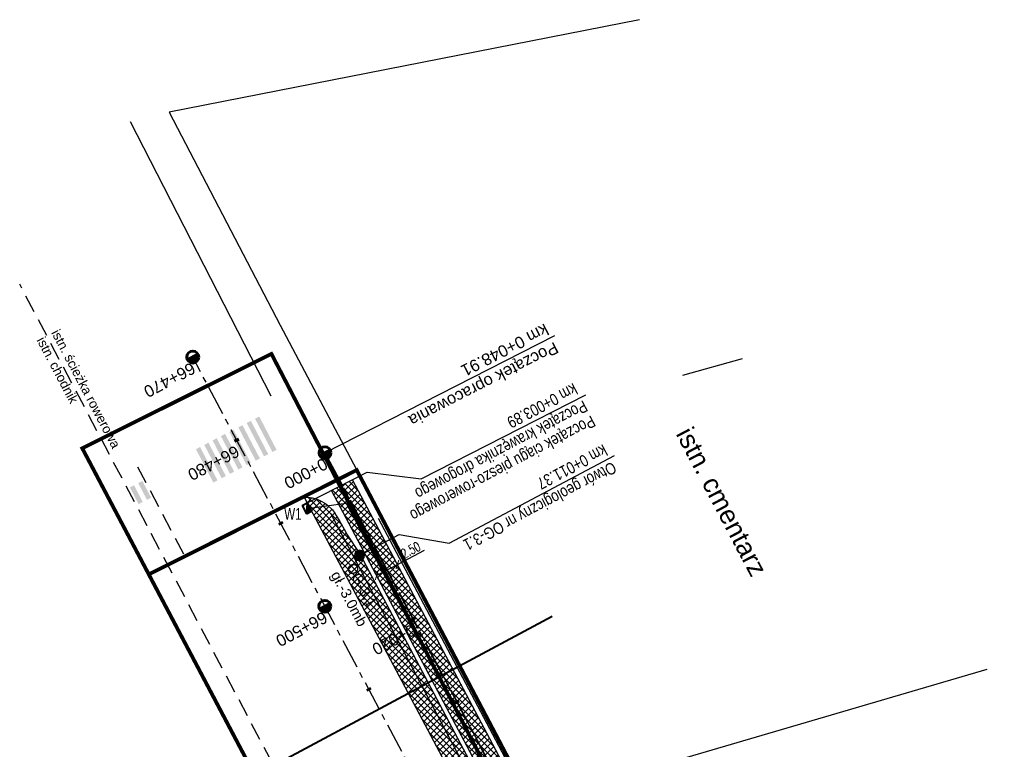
# Model space of a CAD drawing. Header units: metres. Extents: x 7529682 to 7533751, y 5721195 to 5727842.
# Tile 209 of 210: x 7529682 to 7529787, y 5727764 to 5727842. Entities that reach past the tile are written whole.
import ezdxf
from ezdxf.enums import TextEntityAlignment as Align

# ---------------------------------------------------------------- set-up
doc = ezdxf.new("R2010")
doc.units = ezdxf.units.M
doc.header["$PDMODE"] = 1
doc.header["$PDSIZE"] = 0.3
for name, pattern in [('817-dzialki-09-05-04$0$HIDDEN', [0.375, 0.25, -0.125]), ('ACAD_ISO05W100', [33, 24, -3, 0, -3, 0, -3]), ('CENTER', [50.8, 31.75, -6.35, 6.35, -6.35]), ('CENTER2', [28.575, 19.05, -3.175, 3.175, -3.175]), ('HIDDEN', [9.525, 6.35, -3.175])]:
    doc.linetypes.add(name, pattern=pattern)
for name, color, linetype in [('C-DROGI-SYTUACJA', 7, 'Continuous'), ('C-DROGI-SYTUACJA-ETYKIETY', 7, 'Continuous'), ('D-hatch-zieleńce', 102, 'Continuous'), ('D-otw-geotechniczne', 4, 'Continuous'), ('D-pobocza', 60, 'Continuous'), ('D-wymiary', 1, 'Continuous')]:
    doc.layers.add(name, color=color, linetype=linetype)
for name, color, linetype, lineweight in [('D-bariera-uliczna-typu-B-01', 1, 'FENCELINE1', 30), ('D-krawędzie', 3, 'Continuous', 30), ('D-krawężniki', 4, 'Continuous', 30), ('D-obrzeża', 2, 'Continuous', 30), ('D-opisy', 2, 'Continuous', 30), ('D-otw-geotechniczne-opis', 7, 'Continuous', 30), ('D-oś', 10, 'CENTER', 30), ('D-pas-drogowy', 7, 'ACAD_ISO05W100', 50), ('D-wpusty', 28, 'Continuous', 40), ('D-wpusty-opis', 28, 'Continuous', 30), ('Sieci-KD-proj', 4, 'KANDESZCZ_X2', 30)]:
    doc.layers.add(name, color=color, linetype=linetype, lineweight=lineweight)
for name, color, linetype, lineweight, true_color in [('D-bariery', 7, 'FENCELINE2', 30, 0xff0f0f), ('D-ewidencja-numery', 7, 'Continuous', 50, 0x40ff00), ('D-hatch-ciag-pieszo-rowerowy', 7, 'Continuous', 13, 0xff9f80), ('D-LR-etap-III', 7, '817-dzialki-09-05-04$0$HIDDEN', 50, 0x00008f), ('D-ogrodzenie-istn', 7, 'FENCELINE2', 30, 0x7a007a), ('D-podzialy-dzialek-Kobior', 7, 'Continuous', 30, 0xff0040), ('D-typowe', 7, 'Continuous', 40, 0x0061c2)]:
    doc.layers.add(name, color=color, linetype=linetype, lineweight=lineweight, true_color=true_color)
doc.layers.add('D-malowanie-istn', color=7, linetype='Continuous', true_color=0x1a6600)
doc.layers.add('poprzeczki', color=7, linetype='Continuous', true_color=0x0000c7)
doc.styles.add('2mm08', font='arial.ttf', dxfattribs={"width": 0.8})
doc.styles.add('ARIAL', font='arial.ttf', dxfattribs={"height": 1})
doc.styles.add('DIMTEXT', font='simplex.shx', dxfattribs={"width": 0.7})
doc.styles.get("Standard").update_dxf_attribs({"font": 'arial.ttf'})
doc.linetypes.add('FENCELINE1', pattern='A,6.35,-2.54,[133,ltypeshp.shx,S=2.54,R=0,X=-2.54,Y=0],-2.54,25.4', length=36.83)
doc.linetypes.add('FENCELINE2', pattern='A,6.35,-2.54,[132,ltypeshp.shx,S=2.54,R=0,X=-2.54,Y=0],-2.54,25.4', length=36.83)
doc.linetypes.add('KANDESZCZ_X2', pattern='A,4.366477,-0.326302,["kd",DIMTEXT,S=1.28,R=0,X=0,Y=-0.405864],-2.036296,4.465198', length=11.194273)
doc.dimstyles.new('500', dxfattribs={"dimtxt": 1, "dimasz": 0.7, "dimexe": 0.2, "dimexo": 0.5, "dimgap": 0.2, "dimtad": 1, "dimrnd": 0.005, "dimzin": 0, "dimdsep": 46, "dimtxsty": 'DIMTEXT', "dimblk": 'ARCHTICK', "dimcen": 0, "dimclrd": 256, "dimclre": 256, "dimclrt": 2, "dimadec": 5, "dimazin": 0, "dimtfac": 1, "dimtofl": 0, "dimtmove": 0, "dimatfit": 3, "dimfxl": 1, "dimtolj": 1, "dimtzin": 0, "dimlwd": -1, "dimlwe": -1, "dimarcsym": 0})
pattern_1 = [(45, (0, 0), (-0.33675960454, 0.33675960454), []), (135, (0, 0), (-0.33675960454, -0.33675960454), [])]

# ---------------------------------------------------------------- blocks, each defined once
blk = doc.blocks.new('_ArchTick')
at = {"color": 0, "linetype": 'ByBlock', "const_width": 0.15}
blk.add_lwpolyline([(-0.5, -0.5), (0.5, 0.5)], dxfattribs=at)
blk = doc.blocks.new('*D71')
at = {"layer": 'D-wymiary', "transparency": 16777216}
for p, q in [((7529722.01, 5727783.98), (7529724.87, 5727785.49)), ((7529719.8, 5727782.81), (7529722.01, 5727783.98)), ((7529722.24, 5727783.54), (7529722.1, 5727783.8)), ((7529720.03, 5727782.37), (7529719.89, 5727782.63))]:
    blk.add_line(p, q, dxfattribs=at)
at = {"layer": 'Defpoints', "color": 0, "transparency": 16777216}
for p in [(7529722.01, 5727783.98), (7529722.01, 5727783.98), (7529719.8, 5727782.81)]:
    blk.add_point(p, dxfattribs=at)
at = {"layer": 'D-wymiary', "transparency": 16777216, "xscale": 0.6999999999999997, "yscale": 0.6999999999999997, "zscale": 0.6999999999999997}
for p, rotation in [((7529722.01, 5727783.98), 27.90183298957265), ((7529719.8, 5727782.81), 207.9018329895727)]:
    blk.add_blockref('_ArchTick', p, dxfattribs=dict(at, rotation=rotation))
at = {"layer": 'D-wymiary', "color": 2, "transparency": 16777216, "insert": (7529723.42, 5727785.52), "char_height": 1, "attachment_point": 5, "rotation": 27.9018, "style": 'DIMTEXT'}
blk.add_mtext('\\A1;2.50', dxfattribs=at)
blk = doc.blocks.new('kilometraz')
at = {"linetype": 'ByBlock', "lineweight": -2}
blk.add_hatch(color=0, dxfattribs=at).paths.add_polyline_path([(0, -0.28125, 0.41421356), (0.28125, 0, 0.41421356), (0, 0.28125)])
at = {"color": 0, "linetype": 'ByBlock', "lineweight": -2}
blk.add_line((0, 0.28125), (0, -0.28125), dxfattribs=at)
blk.add_circle((0, 0), 0.28125, dxfattribs=at)
blk = doc.blocks.new('AeccTickLine')
at = {"color": 0, "linetype": 'ByBlock', "lineweight": -2}
blk.add_line((0, 1), (0, -1), dxfattribs=at)
blk = doc.blocks.new('wpust')
at = {"layer": 'D-wpusty'}
blk.add_hatch(color=256, dxfattribs=at).paths.add_polyline_path([(4488531.35, 5577264.61), (4488532.35, 5577264.61), (4488532.35, 5577265.21)])
for points in [[(4488531.35, 5577265.21), (4488531.35, 5577264.61)], [(4488531.35, 5577265.21), (4488532.35, 5577265.21)], [(4488531.35, 5577264.61), (4488532.35, 5577265.21)], [(4488532.35, 5577265.21), (4488532.35, 5577264.61)], [(4488531.35, 5577264.61), (4488532.35, 5577264.61)]]:
    blk.add_lwpolyline(points, dxfattribs=at)
blk = doc.blocks.new('otwor')
at = {"layer": 'D-otw-geotechniczne', "lineweight": 25}
h = blk.add_hatch(color=256, dxfattribs=at)
edge = h.paths.add_edge_path()
edge.add_arc((0, 0), 1.16, 0, 360)
blk.add_circle((0, 0), 1.16, dxfattribs=at)

msp = doc.modelspace()

# ---------------------------------------------------------------- hatches: boundary and pattern name
at = {"layer": 'D-hatch-ciag-pieszo-rowerowy'}
h = msp.add_hatch(dxfattribs=at)
h.set_pattern_fill('ANSI37', color=256, scale=0.15, style=0)
h.set_pattern_definition(pattern_1)
edge = h.paths.add_edge_path()
edge.add_line((7529794.958, 5727650.503), (7529776.019, 5727686.408))
edge.add_line((7529776.019, 5727686.408), (7529748.844, 5727737.805))
edge.add_line((7529748.844, 5727737.805), (7529744.118, 5727746.741))
edge.add_arc((7529726.438, 5727737.391), 20, 27.87274, 44.29653)
edge.add_line((7529740.753, 5727751.358), (7529739.549, 5727752.592))
edge.add_arc((7529753.864, 5727766.559), 20, 207.90183, 224.29653, ccw=False)
edge.add_line((7529736.189, 5727757.2), (7529717.235, 5727792.995))
edge.add_line((7529717.235, 5727792.995), (7529715.008, 5727791.858))
edge.add_line((7529715.008, 5727791.858), (7529734.148, 5727755.712))
edge.add_arc((7529751.823, 5727765.071), 20, 207.90183, 224.29653)
edge.add_line((7529737.508, 5727751.104), (7529738.712, 5727749.87))
edge.add_arc((7529724.397, 5727735.903), 20, 27.87276, 44.29653, ccw=False)
edge.add_line((7529742.077, 5727745.253), (7529746.633, 5727736.639))
edge.add_line((7529746.633, 5727736.639), (7529773.808, 5727685.242))
edge.add_line((7529773.808, 5727685.242), (7529792.751, 5727649.328))
edge.add_line((7529792.751, 5727649.328), (7529811.281, 5727614.82))
edge.add_line((7529811.281, 5727614.82), (7529836.657, 5727568.297))
edge.add_line((7529836.657, 5727568.297), (7529856.555, 5727531.255))
edge.add_line((7529856.555, 5727531.255), (7529859.536, 5727525.637))
edge.add_line((7529859.536, 5727525.637), (7529862.565, 5727525.262))
edge.add_line((7529862.565, 5727525.262), (7529858.761, 5727532.432))
edge.add_line((7529858.761, 5727532.432), (7529838.856, 5727569.487))
edge.add_line((7529838.856, 5727569.487), (7529813.479, 5727616.01))
edge.add_line((7529813.479, 5727616.01), (7529794.958, 5727650.503))
at = {"layer": 'D-hatch-zieleńce'}
h = msp.add_hatch(dxfattribs=at)
h.set_pattern_fill('ANSI37', color=256, scale=0.15, style=0)
h.set_pattern_definition(pattern_1)
edge = h.paths.add_edge_path()
edge.add_line((7529712.08, 5727791.16), (7529712.512, 5727791.14))
edge.add_line((7529712.512, 5727791.14), (7529712.953, 5727791.069))
edge.add_line((7529712.953, 5727791.069), (7529713.464, 5727790.92))
edge.add_line((7529713.464, 5727790.92), (7529713.885, 5727790.737))
edge.add_line((7529713.885, 5727790.737), (7529714.305, 5727790.491))
edge.add_line((7529714.305, 5727790.491), (7529714.585, 5727790.284))
edge.add_line((7529714.585, 5727790.284), (7529715.094, 5727789.789))
edge.add_line((7529715.094, 5727789.789), (7529715.348, 5727789.459))
edge.add_line((7529715.348, 5727789.459), (7529715.507, 5727789.208))
edge.add_line((7529715.507, 5727789.208), (7529715.868, 5727788.563))
edge.add_line((7529715.868, 5727788.563), (7529716.477, 5727787.485))
edge.add_line((7529716.477, 5727787.485), (7529716.61, 5727787.25))
edge.add_line((7529716.61, 5727787.25), (7529718.045, 5727785.054))
edge.add_line((7529718.045, 5727785.054), (7529733.706, 5727755.478))
edge.add_arc((7529751.823, 5727765.071), 20.5, 207.90183, 224.29653)
edge.add_line((7529737.151, 5727750.754), (7529738.354, 5727749.521))
edge.add_arc((7529724.397, 5727735.903), 19.5, 30.96206, 44.29653, ccw=False)
edge.add_line((7529741.119, 5727745.935), (7529739.42, 5727745.035))
edge.add_line((7529739.42, 5727745.035), (7529737.51, 5727743.229))
edge.add_line((7529737.51, 5727743.229), (7529712.08, 5727791.16))
at = {"layer": 'D-malowanie-istn'}
h = msp.add_hatch(color=256, dxfattribs=at)
h.paths.add_polyline_path([(7529707.309, 5727799.725), (7529706.865, 5727799.493), (7529708.715, 5727795.947), (7529709.158, 5727796.178)])
h.paths.add_polyline_path([(7529706.422, 5727799.262), (7529705.978, 5727799.031), (7529707.828, 5727795.484), (7529708.271, 5727795.715)])
h.paths.add_polyline_path([(7529705.535, 5727798.8), (7529705.092, 5727798.569), (7529706.941, 5727795.022), (7529707.385, 5727795.253)])
h = msp.add_hatch(color=256, dxfattribs=at)
h.paths.add_polyline_path([(7529704.57, 5727798.33), (7529704.126, 5727798.099), (7529705.976, 5727794.552), (7529706.419, 5727794.783)])
h.paths.add_polyline_path([(7529703.683, 5727797.868), (7529703.459, 5727797.751, 0.0166824), (7529705.179, 5727794.137), (7529705.532, 5727794.321)])
h.paths.add_polyline_path([(7529703.459, 5727797.751), (7529703.24, 5727797.637), (7529705.089, 5727794.09), (7529705.179, 5727794.137, -0.0166824)])
h.paths.add_polyline_path([(7529702.796, 5727797.406), (7529702.353, 5727797.174), (7529704.202, 5727793.628), (7529704.646, 5727793.859)])
h.paths.add_polyline_path([(7529701.909, 5727796.943), (7529701.466, 5727796.712), (7529703.316, 5727793.165), (7529703.759, 5727793.396)])
h.paths.add_polyline_path([(7529701.023, 5727796.481), (7529700.579, 5727796.25), (7529702.429, 5727792.703), (7529702.872, 5727792.934)])
h = msp.add_hatch(color=256, dxfattribs=at)
h.paths.add_polyline_path([(7529694.481, 5727790.404), (7529694.926, 5727790.632), (7529694, 5727792.408), (7529693.556, 5727792.177)])
h.paths.add_polyline_path([(7529695.371, 5727790.86), (7529695.816, 5727791.089), (7529694.887, 5727792.87), (7529694.443, 5727792.639)])

# ---------------------------------------------------------------- linework, layer by layer
at = {"layer": 'C-DROGI-SYTUACJA', "color": 10, "linetype": 'CENTER2', "lineweight": 35, "ltscale": 0.2}
msp.add_lwpolyline([(7529714.301, 5727795.865), (7529735.169, 5727756.456, 0.0716576), (7529738.529, 5727751.848), (7529739.732, 5727750.614, -0.0717852), (7529743.098, 5727745.997), (7529747.739, 5727737.221), (7529774.913, 5727685.825), (7529793.855, 5727649.915), (7529812.38, 5727615.415), (7529837.757, 5727568.892), (7529857.658, 5727531.843), (7529878.79, 5727492.008), (7529902.589, 5727447.335), (7529918.538, 5727417.135), (7529944.281, 5727366.741), (7529969.685, 5727318.815), (7529986.23, 5727287.312), (7529994.785, 5727271.452), (7530014.919, 5727233.118)], format="xyb", dxfattribs=at)
at = {"layer": 'D-bariera-uliczna-typu-B-01', "ltscale": 0.1}
msp.add_lwpolyline([(7529714.892, 5727789.45), (7529737.699, 5727746.326)], dxfattribs=at)
at = {"layer": 'D-bariery', "color": 149, "linetype": 'FENCELINE1', "ltscale": 0.1, "true_color": 0x26435f, "flags": 128}
msp.add_lwpolyline([(7529693.6, 5727831.09), (7529708.55, 5727801.93)], dxfattribs=at)
at = {"layer": 'D-ewidencja-numery', "color": 12, "ltscale": 15, "true_color": 0xc70000}
msp.add_lwpolyline([(7529715.573, 5727792.968), (7529717.68, 5727794.024), (7529736.275, 5727758.647), (7529744.511, 5727750.406), (7529750.283, 5727738.55), (7529777.109, 5727687.569), (7529796.515, 5727651.33), (7529814.938, 5727616.793), (7529839.007, 5727572.304), (7529860.618, 5727532.509), (7529882.349, 5727491.504), (7529904.865, 5727449.096), (7529920.747, 5727418.885), (7529946.677, 5727368.547), (7529972.025, 5727320.573), (7529987.74, 5727290.153), (7529996.497, 5727273.662), (7530017.541, 5727234.203)], dxfattribs=at)
at = {"layer": 'D-krawędzie', "linetype": 'HIDDEN', "ltscale": 0.3}
for points in [[(7529720.718, 5727740.089), (7529681.837, 5727813.791)], [(7529694.37, 5727794.38), (7529699.37, 5727784.86)]]:
    msp.add_lwpolyline(points, dxfattribs=at)
at = {"layer": 'D-krawędzie', "linetype": 'ByBlock'}
msp.add_lwpolyline([(7529712.08, 5727791.16), (7529712.512, 5727791.14), (7529712.953, 5727791.069), (7529713.464, 5727790.92), (7529713.885, 5727790.737), (7529714.305, 5727790.491), (7529714.585, 5727790.284), (7529715.094, 5727789.789), (7529715.348, 5727789.459), (7529715.507, 5727789.208), (7529715.868, 5727788.563), (7529716.477, 5727787.485), (7529716.61, 5727787.25)], dxfattribs=at)
at = {"layer": 'D-krawężniki', "ltscale": 0.3}
msp.add_lwpolyline([(7529712.08, 5727791.16), (7529737.465, 5727743.316)], dxfattribs=at)
at = {"layer": 'D-LR-etap-III', "ltscale": 10, "flags": 128}
msp.add_lwpolyline([(7531750.474, 5723895.103, 0.4, 0.4, 0), (7531750.505, 5723895.13, 0.4, 0.4, 0), (7531682.71, 5724022.92, 0.4, 0.4, 0), (7531619.177, 5724147.204, 0.4, 0.4, 0), (7531592.309, 5724198.489, 0.4, 0.4, 0), (7531553.264, 5724272.919, 0.4, 0.4, 0), (7531504.02, 5724366.79, 0.4, 0.4, 0), (7531482.09, 5724407.62, 0.4, 0.4, 0), (7531412.35, 5724541.183, 0.4, 0.4, 0), (7531388.464, 5724586.93, 0.4, 0.4, 0), (7531345.12, 5724669.94, 0.4, 0.4, 0), (7531127.66, 5725081.67, 0.4, 0.4, 0), (7531059.253, 5725211.041, 0.4, 0.4, 0), (7531008.007, 5725307.954, 0.4, 0.4, 0), (7530964.182, 5725390.836, 0.4, 0.4, 0), (7530914.557, 5725484.684, 0.4, 0.4, 0), (7530865.243, 5725577.494, 0.4, 0.4, 0), (7530840.085, 5725624.059, 0.4, 0.4, 0), (7530802.56, 5725694.925, 0.4, 0.4, 0), (7530755.54, 5725787.51, 0.4, 0.4, 0), (7530708.718, 5725876.303, 0.4, 0.4, 0), (7530695.12, 5725902.09, 0.4, 0.4, 0), (7530642.914, 5726001.078, 0.4, 0.4, 0), (7530634.935, 5726016.147, 0.4, 0.4, 0), (7530610.82, 5726061.93, 0.4, 0.4, 0), (7530610.82, 5726061.93, 0.4, 0.4, 0), (7530607.21, 5726063.51, 0.4, 0.4, 0), (7530597.42, 5726080.68, 0.4, 0.4, 0), (7530591.16, 5726088.44, 0.4, 0.4, 0), (7530581.28, 5726107.21, 0.4, 0.4, 0), (7530571.29, 5726130.56, 0.4, 0.4, 0), (7530549.555, 5726171.527, 0.4, 0.4, 0), (7530531.014, 5726206.474, 0.4, 0.4, 0), (7530516.461, 5726236.017, 0.4, 0.4, 0), (7530500.799, 5726266.141, 0.4, 0.4, 0), (7530491.35, 5726283.94, 0.4, 0.4, 0), (7530482.4, 5726303.41, 0.4, 0.4, 0), (7530482.4, 5726303.41, 0.4, 0.4, 0), (7530450.41, 5726357.28, 0.4, 0.4, 0), (7530397.759, 5726458.5, 0.4, 0.4, 0), (7530334.708, 5726583.665, 0.4, 0.4, 0), (7530303.939, 5726645.168, 0.4, 0.4, 0), (7530300.51, 5726651.778, 0.4, 0.4, 0), (7530289.214, 5726671.967, 0.4, 0.4, 0), (7530281.54, 5726685.57, 0.4, 0.4, 0), (7530261.371, 5726724.163, 0.4, 0.4, 0), (7530254.03, 5726738.21, 0.4, 0.4, 0), (7530197.22, 5726845.06, 0.4, 0.4, 0), (7530194.71, 5726849.15, 0.4, 0.4, 0), (7530195.92, 5726850.75, 0.4, 0.4, 0), (7530170.547, 5726892.961, 0.4, 0.4, 0), (7530143.175, 5726945.066, 0.4, 0.4, 0), (7530105.06, 5727018.32, 0.4, 0.4, 0), (7530100.06, 5727027.16, 0.4, 0.4, 0), (7530062.319, 5727099.625, 0.4, 0.4, 0), (7530015.379, 5727189.42, 0.4, 0.4, 0), (7529983.208, 5727250.207, 0.4, 0.4, 0), (7529953.284, 5727306.747, 0.4, 0.4, 0), (7529900.671, 5727406.159, 0.4, 0.4, 0), (7529890.63, 5727425.131, 0.4, 0.4, 0), (7529875.155, 5727454.426, 0.4, 0.4, 0), (7529857.56, 5727487.787, 0.4, 0.4, 0), (7529835.194, 5727530.193, 0.4, 0.4, 0), (7529811.741, 5727574.662, 0.4, 0.4, 0), (7529792.102, 5727611.923, 0.4, 0.4, 0), (7529768.066, 5727657.47, 0.4, 0.4, 0), (7529755.211, 5727682.131, 0.4, 0.4, 0), (7529753.31, 5727681.13, 0.4, 0.4, 0), (7529739.21, 5727707.77, 0.4, 0.4, 0), (7529735.395, 5727711.252, 0.4, 0.4, 0), (7529725.42, 5727730.2, 0.4, 0.4, 0), (7529723.55, 5727729.88, 0.4, 0.4, 0), (7529695.567, 5727782.932, 0.4, 0.4, 0), (7529717.68, 5727794.024, 0.4, 0.4, 0), (7529736.275, 5727758.647, 0.4, 0.4, 0), (7529736.275, 5727758.647, 0.4, 0.4, 0), (7529744.511, 5727750.406, 0.4, 0.4, 0), (7529744.511, 5727750.406, 0.4, 0.4, 0), (7529750.283, 5727738.55, 0.4, 0.4, 0), (7529777.109, 5727687.569, 0.4, 0.4, 0), (7529796.515, 5727651.33, 0.4, 0.4, 0), (7529814.938, 5727616.793, 0.4, 0.4, 0), (7529839.007, 5727572.304, 0.4, 0.4, 0), (7529860.618, 5727532.509, 0.4, 0.4, 0), (7529882.349, 5727491.504, 0.4, 0.4, 0), (7529904.865, 5727449.096, 0.4, 0.4, 0), (7529920.747, 5727418.885, 0.4, 0.4, 0), (7529946.677, 5727368.547, 0.4, 0.4, 0), (7529972.025, 5727320.573, 0.4, 0.4, 0), (7529987.74, 5727290.153, 0.4, 0.4, 0), (7529996.497, 5727273.662, 0.4, 0.4, 0), (7530017.541, 5727234.203, 0.4, 0.4, 0), (7530033.054, 5727204.864, 0.4, 0.4, 0), (7530051.623, 5727170.223, 0.4, 0.4, 0), (7530069.277, 5727137.016, 0.4, 0.4, 0), (7530089.385, 5727097.534, 0.4, 0.4, 0), (7530109.713, 5727060.747, 0.4, 0.4, 0), (7530136.77, 5727011.64, 0.4, 0.4, 0), (7530162.447, 5726962.744, 0.4, 0.4, 0), (7530187.674, 5726916.992, 0.4, 0.4, 0), (7530207.821, 5726879.335, 0.4, 0.4, 0), (7530230.626, 5726834.519, 0.4, 0.4, 0), (7530262.288, 5726776.618, 0.4, 0.4, 0), (7530277.51, 5726760.213, 0.4, 0.4, 0), (7530286.037, 5726744.107, 0.4, 0.4, 0), (7530288.097, 5726735.884, 0.4, 0.4, 0), (7530290.394, 5726725.047, 0.4, 0.4, 0), (7530296.177, 5726713.583, 0.4, 0.4, 0), (7530302.726, 5726701.182, 0.4, 0.4, 0), (7530325.685, 5726657.466, 0.4, 0.4, 0), (7530343.244, 5726623.649, 0.4, 0.4, 0), (7530360.23, 5726591.747, 0.4, 0.4, 0), (7530383.209, 5726548.059, 0.4, 0.4, 0), (7530406.018, 5726503.606, 0.4, 0.4, 0), (7530427.465, 5726462.62, 0.4, 0.4, 0), (7530447.928, 5726424.388, 0.4, 0.4, 0), (7530471.127, 5726379.921, 0.4, 0.4, 0), (7530490.501, 5726343.033, 0.4, 0.4, 0), (7530509.499, 5726306.733, 0.4, 0.4, 0), (7530529.89, 5726267.244, 0.4, 0.4, 0), (7530543.852, 5726238.99, 0.4, 0.4, 0), (7530554.809, 5726218.944, 0.4, 0.4, 0), (7530559.027, 5726212.223, 0.4, 0.4, 0), (7530563.061, 5726206.41, 0.4, 0.4, 0), (7530566.934, 5726200.464, 0.4, 0.4, 0), (7530569.771, 5726194.902, 0.4, 0.4, 0), (7530571.473, 5726191.282, 0.4, 0.4, 0), (7530572.839, 5726188.025, 0.4, 0.4, 0), (7530575.295, 5726182.035, 0.4, 0.4, 0), (7530579.737, 5726173.306, 0.4, 0.4, 0), (7530583.3, 5726167.41, 0.4, 0.4, 0), (7530593.4, 5726163.33, 0.4, 0.4, 0), (7530598.618, 5726155.264, 0.4, 0.4, 0), (7530608.258, 5726140.497, 0.4, 0.4, 0), (7530603.27, 5726136.83, 0.4, 0.4, 0), (7530606.53, 5726131.84, 0.4, 0.4, 0), (7530604.239, 5726124.217, 0.4, 0.4, 0), (7530605.847, 5726121.63, 0.4, 0.4, 0), (7530608.972, 5726116.164, 0.4, 0.4, 0), (7530618.114, 5726097.791, 0.4, 0.4, 0), (7530651.213, 5726034.96, 0.4, 0.4, 0), (7530670.244, 5725998.611, 0.4, 0.4, 0), (7530698.075, 5725945.953, 0.4, 0.4, 0), (7530716.506, 5725911.305, 0.4, 0.4, 0), (7530735.223, 5725875.667, 0.4, 0.4, 0), (7530752.504, 5725842.155, 0.4, 0.4, 0), (7530778.311, 5725793.501, 0.4, 0.4, 0), (7530797.5, 5725756.382, 0.4, 0.4, 0), (7530812.519, 5725728.289, 0.4, 0.4, 0), (7530820.039, 5725713.16, 0.4, 0.4, 0), (7530822.422, 5725710.194, 0.4, 0.4, 0), (7530833.155, 5725688.801, 0.4, 0.4, 0), (7530849.629, 5725656.159, 0.4, 0.4, 0), (7530867.983, 5725621.964, 0.4, 0.4, 0), (7530872.63, 5725612.888, 0.4, 0.4, 0), (7530880.354, 5725597.595, 0.4, 0.4, 0), (7530883.839, 5725593.389, 0.4, 0.4, 0), (7530891.782, 5725587.763, 0.4, 0.4, 0), (7530895.039, 5725584.281, 0.4, 0.4, 0), (7530897.034, 5725580.941, 0.4, 0.4, 0), (7530900.952, 5725579.946, 0.4, 0.4, 0), (7530904.81, 5725571.977, 0.4, 0.4, 0), (7530903.682, 5725568.566, 0.4, 0.4, 0), (7530908.901, 5725558.845, 0.4, 0.4, 0), (7530910.252, 5725545.672, 0.4, 0.4, 0), (7530912.873, 5725538.646, 0.4, 0.4, 0), (7530945.278, 5725478.464, 0.4, 0.4, 0), (7530959.692, 5725450.246, 0.4, 0.4, 0), (7531002.827, 5725368.192, 0.4, 0.4, 0), (7531044.704, 5725290.314, 0.4, 0.4, 0), (7531064.099, 5725253.213, 0.4, 0.4, 0), (7531083.01, 5725216.678, 0.4, 0.4, 0), (7531113.013, 5725158.466, 0.4, 0.4, 0), (7531137.364, 5725113.071, 0.4, 0.4, 0), (7531150.831, 5725086.712, 0.4, 0.4, 0), (7531159.746, 5725076.641, 0.4, 0.4, 0), (7531166.31, 5725074.58, 0.4, 0.4, 0), (7531172.29, 5725062.58, 0.4, 0.4, 0), (7531170.59, 5725055.606, 0.4, 0.4, 0), (7531173.733, 5725044.081, 0.4, 0.4, 0), (7531215.342, 5724964.86, 0.4, 0.4, 0), (7531238.054, 5724921.685, 0.4, 0.4, 0), (7531262.39, 5724875.283, 0.4, 0.4, 0), (7531295.587, 5724811.266, 0.4, 0.4, 0), (7531348.488, 5724712.363, 0.4, 0.4, 0), (7531363.741, 5724682.684, 0.4, 0.4, 0), (7531366.987, 5724675.865, 0.4, 0.4, 0), (7531382.541, 5724646.111, 0.4, 0.4, 0), (7531401.299, 5724610.875, 0.4, 0.4, 0), (7531428.965, 5724558.862, 0.4, 0.4, 0), (7531449.111, 5724520.398, 0.4, 0.4, 0), (7531477.293, 5724465.831, 0.4, 0.4, 0), (7531500.996, 5724421.113, 0.4, 0.4, 0), (7531512.122, 5724400.549, 0.4, 0.4, 0), (7531513.782, 5724396.757, 0.4, 0.4, 0), (7531526.32, 5724379.39, 0.4, 0.4, 0), (7531566.784, 5724302.736, 0.4, 0.4, 0), (7531612.277, 5724225.61, 0.4, 0.4, 0), (7531620.493, 5724210.548, 0.4, 0.4, 0), (7531631.578, 5724196.258, 0.4, 0.4, 0), (7531653.484, 5724152.434, 0.4, 0.4, 0), (7531661.151, 5724128.494, 0.4, 0.4, 0), (7531673.881, 5724101.186, 0.4, 0.4, 0), (7531684.691, 5724081.184, 0.4, 0.4, 0), (7531699.212, 5724051.17, 0.4, 0.4, 0), (7531704.034, 5724040.584, 0.4, 0.4, 0), (7531704.034, 5724040.584, 0.4, 0.4, 0), (7531703.913, 5724037.17, 0.4, 0.4, 0), (7531736.42, 5723969.232, 0.4, 0.4, 0), (7531738.285, 5723967.699, 0.4, 0.4, 0), (7531742.181, 5723962.346, 0.4, 0.4, 0), (7531744.286, 5723958.616, 0.4, 0.4, 0), (7531755.393, 5723944.193, 0.4, 0.4, 0), (7531758.69, 5723936.76, 0.4, 0.4, 0), (7531780.08, 5723929.25, 0.4, 0.4, 0), (7531792.612, 5723906.338, 0.4, 0.4, 0), (7531792.612, 5723906.338, 0.4, 0.4, 0), (7531756.962, 5723883.055, 0.4, 0.4, 0), (7531750.46, 5723895.13, 0.4, 0.4, 0), (7531750.46, 5723895.13, 0, 0, 0)], format="xyseb", dxfattribs=at)
at = {"layer": 'D-obrzeża'}
for points in [[(7529996.408, 5727271.05), (7529995.888, 5727272.04), (7529987.333, 5727287.9), (7529970.791, 5727319.398), (7529945.39, 5727367.318), (7529919.647, 5727417.711), (7529903.693, 5727447.921), (7529879.894, 5727492.595), (7529858.761, 5727532.432), (7529838.856, 5727569.487), (7529813.479, 5727616.01), (7529794.958, 5727650.503), (7529776.019, 5727686.408), (7529748.844, 5727737.805), (7529744.118, 5727746.741, 0.0717852), (7529740.753, 5727751.358), (7529739.549, 5727752.592, -0.0716576), (7529736.189, 5727757.2), (7529717.235, 5727792.995)], [(7530013.813, 5727232.534), (7529993.681, 5727270.865), (7529985.127, 5727286.725), (7529968.58, 5727318.231), (7529943.172, 5727366.164), (7529917.429, 5727416.559), (7529901.485, 5727446.75), (7529877.686, 5727491.422), (7529856.555, 5727531.255), (7529836.657, 5727568.297), (7529811.281, 5727614.82), (7529792.751, 5727649.328), (7529773.808, 5727685.242), (7529746.633, 5727736.639), (7529746.633, 5727736.639), (7529742.077, 5727745.253, 0.0717852), (7529738.712, 5727749.87), (7529737.508, 5727751.104, -0.0716576), (7529734.148, 5727755.712), (7529715.008, 5727791.858)]]:
    msp.add_lwpolyline(points, format="xyb", dxfattribs=at)
at = {"layer": 'D-ogrodzenie-istn', "ltscale": 0.1}
msp.add_lwpolyline([(7529747.764, 5727841.936), (7529697.75, 5727832.09), (7529709.543, 5727809.445), (7529717.96, 5727793.49), (7529717.96, 5727793.49), (7529717.96, 5727793.49), (7529729.48, 5727771.48), (7529736.275, 5727758.647), (7529736.275, 5727758.647), (7529784.719, 5727772.842)], dxfattribs=at)
at = {"layer": 'D-opisy'}
msp.add_line((7529714.301, 5727795.865), (7529738.762, 5727808.354), dxfattribs=at)
msp.add_lwpolyline([(7529712.413, 5727790.533), (7529718.803, 5727793.796), (7529724.533, 5727793.103), (7529742.033, 5727802.038)], dxfattribs=at)
at = {"layer": 'D-otw-geotechniczne-opis', "color": 7, "linetype": 'ByBlock', "lineweight": 30}
msp.add_lwpolyline([(7529717.98, 5727784.95), (7529722.185, 5727787.176), (7529727.5, 5727786.258), (7529745.1, 5727795.577)], dxfattribs=at)
at = {"layer": 'D-oś', "ltscale": 0.1}
msp.add_lwpolyline([(7530003.607, 5727232.506), (7529968.381, 5727299.153), (7529932.259, 5727367.671), (7529897.365, 5727433.327), (7529861.657, 5727501.028), (7529843.829, 5727534.712), (7529819.1, 5727581.518), (7529796.228, 5727624.663), (7529774.69, 5727665.371), (7529759.232, 5727694.637), (7529739.12, 5727732.663), (7529700.238, 5727806.043)], dxfattribs=at)
at = {"layer": 'D-oś', "ltscale": 0.03}
msp.add_lwpolyline([(7529714.301, 5727795.865), (7529735.169, 5727756.456, 0.0716576), (7529738.529, 5727751.848), (7529739.732, 5727750.614, -0.0717852), (7529743.098, 5727745.997), (7529747.739, 5727737.221), (7529774.913, 5727685.825), (7529793.855, 5727649.915), (7529812.38, 5727615.415), (7529837.757, 5727568.892), (7529857.658, 5727531.843), (7529878.79, 5727492.008), (7529902.589, 5727447.335), (7529918.538, 5727417.135), (7529944.281, 5727366.741), (7529969.685, 5727318.815), (7529986.23, 5727287.312), (7529994.785, 5727271.452), (7530014.919, 5727233.118)], format="xyb", dxfattribs=at)
at = {"layer": 'D-pas-drogowy', "ltscale": 0.2, "flags": 128}
msp.add_lwpolyline([(7531633.019, 5724182.834, 0.4, 0.4, 0), (7531617.559, 5724211.608, 0.4, 0.4, 0), (7531566.784, 5724302.736, 0.4, 0.4, 0), (7531538.419, 5724356.47, 0.4, 0.4, 0), (7531526.32, 5724379.39, 0.4, 0.4, 0), (7531516.102, 5724393.607, 0.4, 0.4, 0.0014851), (7531513.78, 5724396.838, 0.4, 0.4, 0), (7531501.87, 5724413.41, 0.4, 0.4, 0), (7531474.926, 5724464.508, 0.4, 0.4, 0), (7531446.2, 5724518.992, 0.4, 0.4, 0), (7531424.962, 5724559.262, 0.4, 0.4, 0), (7531398.444, 5724609.566, 0.4, 0.4, 0), (7531379.647, 5724645.216, 0.4, 0.4, 0), (7531365.23, 5724672.56, 0.4, 0.4, 0), (7531341.306, 5724717.915, 0.4, 0.4, 0), (7531312.9, 5724771.789, 0.4, 0.4, 0), (7531292.591, 5724810.307, 0.4, 0.4, 0), (7531259.392, 5724873.271, 0.4, 0.4, 0), (7531233.74, 5724921.923, 0.4, 0.4, 0), (7531203.073, 5724980.092, 0.4, 0.4, 0), (7531173.471, 5725036.225, 0.4, 0.4, 0), (7531168.27, 5725046.09, 0.4, 0.4, 0), (7531172.29, 5725062.58, 0.4, 0.4, 0), (7531166.31, 5725074.58, 0.4, 0.4, 0), (7531150.32, 5725079.6, 0.4, 0.4, 0), (7531141.5, 5725096.43, 0.4, 0.4, 0), (7531109.312, 5725157.814, 0.4, 0.4, 0), (7531086.641, 5725201.048, 0.4, 0.4, 0), (7531059.198, 5725253.384, 0.4, 0.4, 0), (7531028.207, 5725312.489, 0.4, 0.4, 0), (7530999.105, 5725367.99, 0.4, 0.4, 0), (7530956.248, 5725449.725, 0.4, 0.4, 0), (7530924.398, 5725510.464, 0.4, 0.4, 0), (7530897.51, 5725561.74, 0.4, 0.4, 0), (7530894.46, 5725566.14, 0.4, 0.4, 0), (7530892.16, 5725570.49, 0.4, 0.4, 0), (7530869.363, 5725613.307, 0.4, 0.4, 0), (7530861.694, 5725627.705, 0.4, 0.4, 0), (7530852.74, 5725644.52, 0.4, 0.4, 0), (7530831.51, 5725684.2, 0.4, 0.4, 0), (7530811.13, 5725722.52, 0.4, 0.4, 0), (7530792.348, 5725757.941, 0.4, 0.4, 0), (7530768.03, 5725803.8, 0.4, 0.4, 0), (7530748.769, 5725840.179, 0.4, 0.4, 0), (7530727.7, 5725879.97, 0.4, 0.4, 0), (7530712.098, 5725909.545, 0.4, 0.4, 0), (7530693.644, 5725944.645, 0.4, 0.4, 0), (7530665.702, 5725997.539, 0.4, 0.4, 0), (7530641.76, 5726042.88, 0.4, 0.4, 0), (7530616.5, 5726091.48, 0.4, 0.4, 0), (7530604.628, 5726114.32, 0.4, 0.4, -0.0077628), (7530602.5, 5726118.43, 0.4, 0.4, 0), (7530603.992, 5726123.395, 0.4, 0.4, 0), (7530606.53, 5726131.84, 0.4, 0.4, 0), (7530603.27, 5726136.83, 0.4, 0.4, 0), (7530593.776, 5726151.369, 0.4, 0.4, 0), (7530590.203, 5726156.84, 0.4, 0.4, 0), (7530583.3, 5726167.41, 0.4, 0.4, 0), (7530580.578, 5726170.428, 0.4, 0.4, 0), (7530575.85, 5726175.67, 0.4, 0.4, 0), (7530569.01, 5726186.66, 0.4, 0.4, 0), (7530562.555, 5726199.189, 0.4, 0.4, 0), (7530555.67, 5726211.39, 0.4, 0.4, 0), (7530548.29, 5726224.23, 0.4, 0.4, 0), (7530540.58, 5726237.71, 0.4, 0.4, 0), (7530532.68, 5726252.65, 0.4, 0.4, 0), (7530524.06, 5726269.35, 0.4, 0.4, 0), (7530502.82, 5726309.91, 0.4, 0.4, 0), (7530488.83, 5726336.63, 0.4, 0.4, 0), (7530466.03, 5726380.16, 0.4, 0.4, 0), (7530438.47, 5726432.77, 0.4, 0.4, 0), (7530424.53, 5726459.09, 0.4, 0.4, 0), (7530401.63, 5726502.97, 0.4, 0.4, 0), (7530383.38, 5726538.06, 0.4, 0.4, 0), (7530353.97, 5726593.52, 0.4, 0.4, 0), (7530338.47, 5726622.74, 0.4, 0.4, 0), (7530322.01, 5726653.88, 0.4, 0.4, 0), (7530297.54, 5726700.33, 0.4, 0.4, 0), (7530287.38, 5726719.6, 0.4, 0.4, 0), (7530285.95, 5726722.316, 0.4, 0.4, 0), (7530280.26, 5726733.12, 0.4, 0.4, 0), (7530266.73, 5726758.74, 0.4, 0.4, 0), (7530260.42, 5726770.47, 0.4, 0.4, 0), (7530253.25, 5726783.82, 0.4, 0.4, 0), (7530244.95, 5726799.33, 0.4, 0.4, 0), (7530239.39, 5726808.49, 0.4, 0.4, 0), (7530238.29, 5726807.9, 0.4, 0.4, 0), (7530218.11, 5726850.67, 0.4, 0.4, 0), (7530175.907, 5726928.168, 0.4, 0.4, 0), (7530096.68, 5727076.15, 0.4, 0.4, 0), (7530094.68, 5727079.89, 0.4, 0.4, 0), (7530064.597, 5727135.523, 0.4, 0.4, 0), (7530046.731, 5727168.892, 0.4, 0.4, 0), (7530025.803, 5727208.461, 0.4, 0.4, 0), (7530012.847, 5727232.979, 0.4, 0.4, 0), (7529994.15, 5727268.45, 0.4, 0.4, 0), (7529981.671, 5727291.93, 0.4, 0.4, 0), (7529949.89, 5727351.73, 0.4, 0.4, 0), (7529924.75, 5727399.03, 0.4, 0.4, 0), (7529915.516, 5727417.1, 0.4, 0.4, 0), (7529885.83, 5727475.19, 0.4, 0.4, 0), (7529862.56, 5727519.97, 0.4, 0.4, 0), (7529852.985, 5727538.191, 0.4, 0.4, 0), (7529836.513, 5727569.511, 0.4, 0.4, 0), (7529815.369, 5727609.141, 0.4, 0.4, 0), (7529792.795, 5727651.247, 0.4, 0.4, 0), (7529774.199, 5727685.858, 0.4, 0.4, 0), (7529746.966, 5727736.059, 0.4, 0.4, 0), (7529733.92, 5727757.62, 0.4, 0.4, 0), (7529708.607, 5727806.389, 0.4, 0.4, 0), (7529688.492, 5727796.345, 0.4, 0.4, 0), (7529723.55, 5727729.88, 0.4, 0.4, 0), (7529725.42, 5727730.2, 0.4, 0.4, 0), (7529735.38, 5727711.28, 0.4, 0.4, 0), (7529739.21, 5727707.77, 0.4, 0.4, 0), (7529753.31, 5727681.13, 0.4, 0.4, 0), (7529755.178, 5727682.114, 0.4, 0.4, 0), (7529792.102, 5727611.923, 0.4, 0.4, 0), (7529811.741, 5727574.662, 0.4, 0.4, 0), (7529835.194, 5727530.193, 0.4, 0.4, 0), (7529857.56, 5727487.787, 0.4, 0.4, 0), (7529875.155, 5727454.426, 0.4, 0.4, 0), (7529890.63, 5727425.131, 0.4, 0.4, 0), (7529900.671, 5727406.159, 0.4, 0.4, 0), (7529953.284, 5727306.747, 0.4, 0.4, 0), (7529983.208, 5727250.207, 0.4, 0.4, 0), (7530015.379, 5727189.42, 0.4, 0.4, 0), (7530062.319, 5727099.625, 0.4, 0.4, 0), (7530100.06, 5727027.16, 0.4, 0.4, 0), (7530105.06, 5727018.32, 0.4, 0.4, 0), (7530143.175, 5726945.066, 0.4, 0.4, 0), (7530170.547, 5726892.961, 0.4, 0.4, 0), (7530195.92, 5726850.75, 0.4, 0.4, 0), (7530194.71, 5726849.15, 0.4, 0.4, 0), (7530197.22, 5726845.06, 0.4, 0.4, 0), (7530254.03, 5726738.21, 0.4, 0.4, 0), (7530261.371, 5726724.163, 0.4, 0.4, 0), (7530281.54, 5726685.57, 0.4, 0.4, 0), (7530289.214, 5726671.967, 0.4, 0.4, 0), (7530300.51, 5726651.778, 0.4, 0.4, 0), (7530303.939, 5726645.168, 0.4, 0.4, 0), (7530334.708, 5726583.665, 0.4, 0.4, 0), (7530397.759, 5726458.5, 0.4, 0.4, 0), (7530450.41, 5726357.28, 0.4, 0.4, 0), (7530482.4, 5726303.41, 0.4, 0.4, 0), (7530483.688, 5726301.003, 0.4, 0.4, 0), (7530491.35, 5726283.94, 0.4, 0.4, 0), (7530512.67, 5726243.78, 0.4, 0.4, 0), (7530529.43, 5726209.46, 0.4, 0.4, 0), (7530571.29, 5726130.56, 0.4, 0.4, 0), (7530581.28, 5726107.21, 0.4, 0.4, 0), (7530591.16, 5726088.44, 0.4, 0.4, 0), (7530597.42, 5726080.68, 0.4, 0.4, 0), (7530607.21, 5726063.51, 0.4, 0.4, 0), (7530610.82, 5726061.93, 0.4, 0.4, 0), (7530634.935, 5726016.147, 0.4, 0.4, 0), (7530642.914, 5726001.078, 0.4, 0.4, 0), (7530695.12, 5725902.09, 0.4, 0.4, 0), (7530708.718, 5725876.303, 0.4, 0.4, 0), (7530755.54, 5725787.51, 0.4, 0.4, 0), (7530802.56, 5725694.925, 0.4, 0.4, 0), (7530840.085, 5725624.059, 0.4, 0.4, 0), (7530865.243, 5725577.494, 0.4, 0.4, 0), (7530914.557, 5725484.684, 0.4, 0.4, 0), (7530964.182, 5725390.836, 0.4, 0.4, 0), (7531008.007, 5725307.954, 0.4, 0.4, 0), (7531059.253, 5725211.041, 0.4, 0.4, 0), (7531127.66, 5725081.67, 0.4, 0.4, 0), (7531345.12, 5724669.94, 0.4, 0.4, 0), (7531388.464, 5724586.93, 0.4, 0.4, 0), (7531412.35, 5724541.183, 0.4, 0.4, 0), (7531482.09, 5724407.62, 0.4, 0.4, 0), (7531504.02, 5724366.79, 0.4, 0.4, 0), (7531519.374, 5724337.52, 0.4, 0.4, 0), (7531563.749, 5724252.932, 0.4, 0.4, 0), (7531602.175, 5724179.681, 0.4, 0.4, 0), (7531619.177, 5724147.204, 0.4, 0.4, 0), (7531625.038, 5724135.635, 0.4, 0.4, 0), (7531656.796, 5724073.316, 0.4, 0.4, 0), (7531675.12, 5724037.36, 0.4, 0.4, 0), (7531682.71, 5724022.92, 0.4, 0.4, 0), (7531705.565, 5723979.811, 0.4, 0.4, 0), (7531736.606, 5723921.262, 0.4, 0.4, 0), (7531750.46, 5723895.13, 0.4, 0.4, 0), (7531740.77, 5723886.56, 0.4, 0.4, 0), (7531732.86, 5723885, 0.4, 0.4, 0), (7531722.18, 5723887.77, 0.4, 0.4, 0), (7531729.87, 5723862.17, 0.4, 0.4, 0), (7531742.92, 5723861.93, 0.4, 0.4, 0), (7531763.71, 5723859.52, 0.4, 0.4, 0), (7531768.42, 5723854.12, 0.4, 0.4, 0), (7531787.42, 5723817.97, 0.4, 0.4, 0), (7531795.57, 5723809.82, 0.4, 0.4, 0), (7531816.347, 5723819.85, 0.4, 0.4, 0), (7531816.347, 5723819.85, 0.4, 0.4, 0), (7531805.06, 5723843.23, 0.4, 0.4, 0), (7531803.61, 5723886.23, 0.4, 0.4, 0), (7531803.61, 5723886.23, 0.4, 0.4, 0), (7531780.08, 5723929.25, 0.4, 0.4, 0), (7531758.69, 5723936.76, 0.4, 0.4, 0), (7531749.359, 5723946.412, 0.4, 0.4, 0), (7531742.71, 5723953.29, 0.4, 0.4, 0), (7531735.177, 5723967.878, 0.4, 0.4, 0), (7531722.37, 5723992.68, 0.4, 0.4, 0), (7531705.042, 5724030.886, 0.4, 0.4, 0), (7531699.47, 5724043.17, 0.4, 0.4, 0), (7531692.69, 5724058.11, 0.4, 0.4, 0), (7531679.672, 5724084.017, 0.4, 0.4, 0), (7531674.55, 5724094.21, 0.4, 0.4, 0), (7531666.633, 5724114.003, 0.4, 0.4, 0), (7531649, 5724153.82, 0.4, 0.4, 0), (7531641.49, 5724149.34, 0.4, 0.4, 0), (7531626.04, 5724179.34, 0.4, 0.4, 0), (7531633.03, 5724182.84, 0, 0, 0)], format="xyseb", dxfattribs=at)
at = {"layer": 'D-pobocza'}
for points in [[(7529719.962, 5727788.914), (7529736.631, 5727757.434, 0.0716576), (7529739.907, 5727752.941), (7529741.111, 5727751.707, -0.0717852), (7529744.56, 5727746.975), (7529749.286, 5727738.039), (7529776.461, 5727686.642), (7529795.4, 5727650.738), (7529813.919, 5727616.248), (7529839.296, 5727569.725), (7529859.202, 5727532.667), (7529880.335, 5727492.83), (7529904.135, 5727448.155), (7529920.091, 5727417.942), (7529945.833, 5727367.549), (7529971.233, 5727319.631), (7529987.775, 5727288.135), (7529996.33, 5727272.275), (7529996.866, 5727271.253)], [(7529718.045, 5727785.054), (7529733.706, 5727755.478, 0.0716576), (7529737.151, 5727750.754), (7529738.354, 5727749.521, -0.0717852), (7529741.635, 5727745.019), (7529746.191, 5727736.405), (7529773.366, 5727685.008), (7529792.31, 5727649.093), (7529810.841, 5727614.582), (7529836.218, 5727568.059), (7529856.114, 5727531.019), (7529877.245, 5727491.187), (7529901.043, 5727446.515), (7529916.985, 5727416.328), (7529942.728, 5727365.933), (7529968.137, 5727317.998), (7529984.685, 5727286.49), (7529993.24, 5727270.63), (7529993.656, 5727269.837)]]:
    msp.add_lwpolyline(points, format="xyb", dxfattribs=at)
msp.add_lwpolyline([(7529716.61, 5727787.25), (7529718.045, 5727785.054)], dxfattribs=at)
at = {"layer": 'D-podzialy-dzialek-Kobior'}
msp.add_lwpolyline([(7529752.359, 5727804.113), (7529758.718, 5727805.913)], dxfattribs=at)
at = {"layer": 'D-typowe'}
msp.add_lwpolyline([(7529738.478, 5727778.451), (7529704.342, 5727760.151)], dxfattribs=at)
at = {"layer": 'Sieci-KD-proj', "ltscale": 0.7, "flags": 128}
msp.add_lwpolyline([(7529712.376, 5727789.95), (7529716.56, 5727790.52), (7529740.674, 5727744.953)], dxfattribs=at)

# ---------------------------------------------------------------- block references
at = {"layer": 'C-DROGI-SYTUACJA-ETYKIETY', "color": 10, "linetype": 'Continuous', "lineweight": 60, "xscale": 2.249999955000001, "yscale": 2.249999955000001, "zscale": 2.249999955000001, "rotation": 297.9175279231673}
for p in [(7529700.238, 5727806.043), (7529714.284, 5727779.535)]:
    msp.add_blockref('kilometraz', p, dxfattribs=at)
at = {"layer": 'C-DROGI-SYTUACJA-ETYKIETY', "color": 2, "linetype": 'Continuous', "lineweight": 60, "xscale": 0.2499999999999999, "yscale": 0.2499999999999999, "zscale": 0.2499999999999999, "rotation": 297.9175279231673}
for p in [(7529700.238, 5727806.043), (7529704.92, 5727797.207), (7529709.602, 5727788.371), (7529718.966, 5727770.698)]:
    msp.add_blockref('AeccTickLine', p, dxfattribs=at)
at = {"layer": 'D-otw-geotechniczne', "lineweight": 25, "xscale": -0.4687499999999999, "yscale": 0.4687499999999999, "zscale": 0.4687499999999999, "rotation": 309.871563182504}
msp.add_blockref('otwor', (7529717.98, 5727784.95), dxfattribs=at)
at = {"layer": 'D-wpusty', "xscale": -1, "rotation": 117.626191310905}
msp.add_blockref('wpust', (10389785.692, 12290775.756), dxfattribs=at)
at = {"layer": 'poprzeczki', "color": 10, "linetype": 'Continuous', "lineweight": 60, "xscale": 2.249999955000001, "yscale": 2.249999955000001, "zscale": 2.249999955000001, "rotation": 297.9018329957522}
msp.add_blockref('kilometraz', (7529714.301, 5727795.865), dxfattribs=at)
at = {"layer": 'poprzeczki', "color": 2, "linetype": 'Continuous', "lineweight": 60, "xscale": 0.25, "yscale": 0.25, "zscale": 0.25, "rotation": 297.9018329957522}
for p in [(7529718.981, 5727787.028), (7529723.66, 5727778.19), (7529728.34, 5727769.353)]:
    msp.add_blockref('AeccTickLine', p, dxfattribs=at)

# ---------------------------------------------------------------- texts
at = {"layer": 'C-DROGI-SYTUACJA-ETYKIETY', "color": 2}
for s, rotation, p in [('66+470', 207.91753, (7529700.082, 5727805.536)), ('66+480', 207.91753, (7529704.764, 5727796.7)), ('0+000', 207.90183, (7529714.145, 5727795.358)), ('66+500', 207.91753, (7529714.128, 5727779.028)), ('0+020', 207.90183, (7529723.504, 5727777.683))]:
    msp.add_text(s, height=1.25, rotation=rotation, dxfattribs=at).set_placement(p)
at = {"layer": 'D-opisy'}
for s, height, rotation, p in [('istn. ścieżka rowerowa', 1, 297.7764, (7529685.165, 5727808.65)), ('km 0+048.91', 1.25, 207.04784, (7529737.666, 5727809.657)), ('istn. chodnik', 1, 297.7764, (7529683.612, 5727807.861)), ('Początek opracowania', 1.25, 207.04784, (7529738.707, 5727807.701)), ('istn. cmentarz', 2, 297.7764, (7529751.568, 5727797.896))]:
    msp.add_text(s, height=height, rotation=rotation, dxfattribs=at).set_placement(p)
at = {"layer": 'D-opisy', "linetype": 'ByBlock', "style": '2mm08', "width": 0.8}
for s, p in [('km 0+003.89', (7529740.708, 5727803.322)), ('Początek krawężnika drogowego', (7529741.787, 5727801.483)), ('Początek ciągu pieszo-rowerowego', (7529742.625, 5727799.882))]:
    msp.add_text(s, height=1.25, rotation=207.90183, dxfattribs=at).set_placement(p)
at = {"layer": 'D-otw-geotechniczne', "linetype": 'Continuous', "insert": (7529717.478, 5727784.288), "char_height": 1.1, "attachment_point": 1, "rotation": 298, "style": 'ARIAL'}
msp.add_mtext_dynamic_manual_height_columns('OG-3.1\\Pgł.-3.0mb', width=9.91454, gutter_width=6, heights=[0], dxfattribs=at)
at = {"layer": 'D-otw-geotechniczne-opis', "linetype": 'Continuous', "insert": (7529744.658, 5727795.343), "char_height": 1.25, "attachment_point": 4, "rotation": 207.90183, "style": '2mm08'}
msp.add_mtext('Otwór geologiczny nr OG-3.1\\Pkm 0+011.37', dxfattribs=at)
at = {"layer": 'D-wpusty-opis', "oblique": 360, "width": 0.7}
msp.add_attdef('W1', text='', height=1.25, dxfattribs=at).set_placement((7529710.889, 5727788.364), align=Align.BOTTOM_CENTER)

# ---------------------------------------------------------------- dimensions: what is measured, and where the dimension line sits
at = {"layer": 'D-wymiary'}
dim = msp.add_aligned_dim(p1=(7529719.801, 5727782.808), p2=(7529722.01, 5727783.978), distance=0, dimstyle='500', dxfattribs=at)
dim.commit()
dim.dimension.update_dxf_attribs({"geometry": '*D71', "text_midpoint": (7529723.42, 5727785.517)})

doc.saveas('drawing.dxf')
